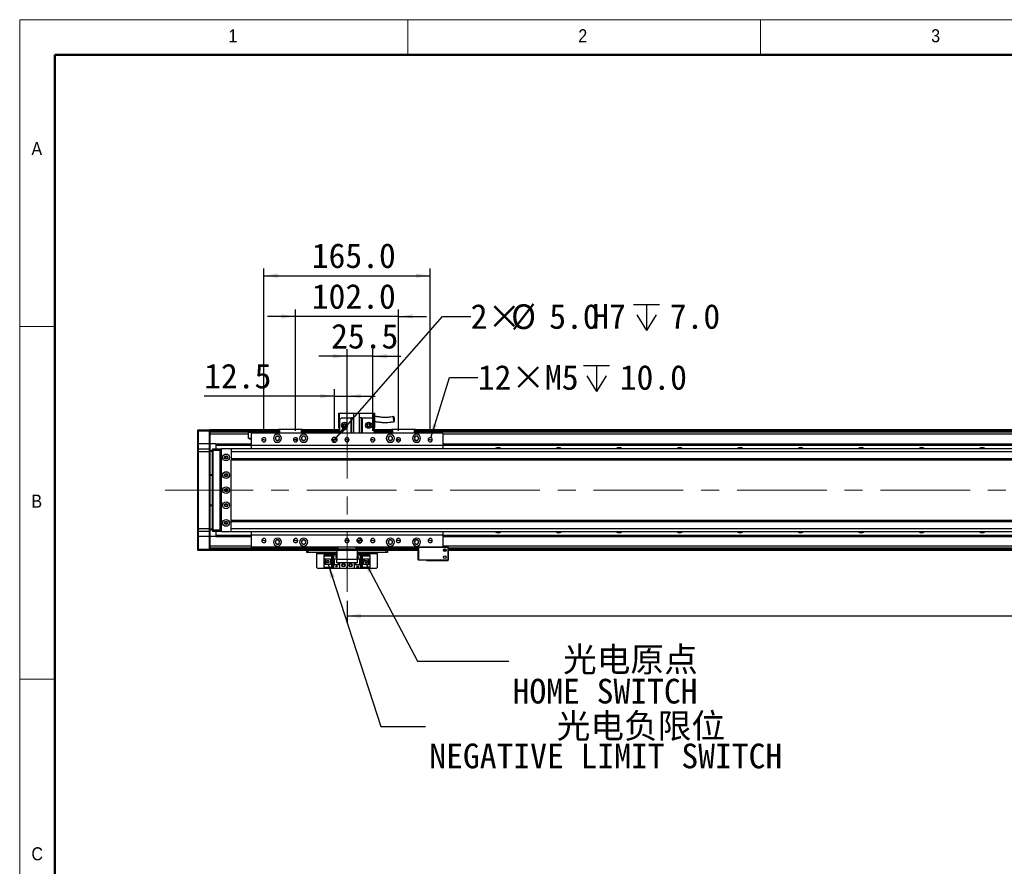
# Model space of a CAD drawing. Header units: millimetres. Extents: x 35 to 2924, y 35 to 2044.
# Tile 3 of 9: x 35 to 1012, y 1204 to 2044. Entities that reach past the tile are written whole.
import ezdxf

# ---------------------------------------------------------------- set-up
doc = ezdxf.new("R2010")
doc.units = ezdxf.units.MM
doc.header["$LTSCALE"] = 7
doc.linetypes.add('CENTERX2', pattern=[20.32, 12.7, -2.54, 2.54, -2.54])
doc.layers.add('DIMNS', color=7, linetype='Continuous')
doc.styles.add('SLDTEXTSTYLE1', font='Gothic.ttf', dxfattribs={"width": 0.913})
doc.styles.add('SLDTEXTSTYLE11', font='txt', dxfattribs={"bigfont": 'bigfont'})
doc.styles.add('SLDTEXTSTYLE8', font='txt')
doc.styles.add('SLDTEXTSTYLE9', font='txt')
doc.dimstyles.new('SLDDIMSTYLE0', dxfattribs={"dimtxt": 24.5, "dimasz": 14, "dimexe": 0, "dimexo": 0.0625, "dimgap": 6.125, "dimtad": 2, "dimdec": 1, "dimrnd": 1e-09, "dimzin": 4, "dimdsep": 46, "dimtxsty": 'SLDTEXTSTYLE9', "dimsah": 1, "dimcen": 0.09, "dimadec": 0, "dimazin": 1, "dimtfac": 1, "dimtdec": 1, "dimtofl": 0, "dimtmove": 0, "dimatfit": 3, "dimfxl": 0, "dimfrac": 2, "dimtolj": 1, "dimtzin": 12, "dimarcsym": 0})
doc.dimstyles.new('SLDDIMSTYLE1', dxfattribs={"dimtxt": 24.5, "dimasz": 14, "dimexe": 0, "dimexo": 0.0625, "dimgap": 6.125, "dimtad": 2, "dimdec": 1, "dimrnd": 1e-09, "dimzin": 4, "dimdsep": 46, "dimtxsty": 'SLDTEXTSTYLE9', "dimsah": 1, "dimcen": 0.09, "dimadec": 0, "dimazin": 1, "dimtfac": 1, "dimtdec": 1, "dimtmove": 0, "dimatfit": 0, "dimfxl": 0, "dimfrac": 2, "dimtolj": 1, "dimtzin": 12, "dimarcsym": 0})
doc.dimstyles.new('SLDDIMSTYLE2', dxfattribs={"dimtxt": 0.18, "dimasz": 14, "dimexe": 0, "dimexo": 0.0625, "dimgap": 0, "dimtad": 0, "dimtih": 1, "dimtoh": 1, "dimdec": 0, "dimrnd": 1e-09, "dimzin": 0, "dimdsep": 46, "dimtxsty": 'Standard', "dimsah": 1, "dimcen": 0.09, "dimadec": 0, "dimazin": 0, "dimtfac": 14, "dimtdec": 0, "dimtofl": 0, "dimtmove": 0, "dimatfit": 3, "dimfxl": 0, "dimfrac": 2, "dimtolj": 1, "dimtzin": 0, "dimarcsym": 0})
doc.dimstyles.new('SLDDIMSTYLE3', dxfattribs={"dimtxt": 24.5, "dimasz": 14, "dimexe": 0, "dimexo": 0.0625, "dimgap": 6.125, "dimtad": 2, "dimdec": 1, "dimrnd": 1e-09, "dimzin": 12, "dimdsep": 46, "dimtxsty": 'SLDTEXTSTYLE9', "dimsah": 1, "dimcen": 0.09, "dimadec": 0, "dimazin": 3, "dimtfac": 1, "dimtdec": 1, "dimtmove": 0, "dimatfit": 0, "dimfxl": 0, "dimfrac": 2, "dimtolj": 1, "dimtzin": 12, "dimarcsym": 0})
doc.dimstyles.new('SLDDIMSTYLE7', dxfattribs={"dimtxt": 24.5, "dimasz": 14, "dimexe": 0, "dimexo": 0.0625, "dimgap": 6.125, "dimtad": 0, "dimtih": 1, "dimtoh": 1, "dimdec": 1, "dimrnd": 1e-09, "dimzin": 4, "dimdsep": 46, "dimtxsty": 'SLDTEXTSTYLE9', "dimsah": 1, "dimcen": 0, "dimadec": 0, "dimazin": 1, "dimtfac": 1, "dimtdec": 1, "dimtofl": 0, "dimtmove": 0, "dimatfit": 3, "dimfxl": 0, "dimfrac": 2, "dimtolj": 1, "dimtzin": 12, "dimarcsym": 0})
doc.dimstyles.new('SLDDIMSTYLE8', dxfattribs={"dimtxt": 24.5, "dimasz": 14, "dimexe": 0, "dimexo": 0.0625, "dimgap": 6.125, "dimtad": 0, "dimtih": 1, "dimtoh": 1, "dimdec": 1, "dimrnd": 1e-09, "dimzin": 12, "dimdsep": 46, "dimtxsty": 'SLDTEXTSTYLE9', "dimsah": 1, "dimcen": 0, "dimadec": 0, "dimazin": 3, "dimtfac": 1, "dimtdec": 1, "dimtofl": 0, "dimtmove": 0, "dimatfit": 3, "dimfxl": 0, "dimfrac": 2, "dimtolj": 1, "dimtzin": 12, "dimarcsym": 0})

# ---------------------------------------------------------------- blocks, each defined once
blk = doc.blocks.new('_D_28')
at = {"layer": 'DIMNS'}
for p, q in [((347.19, 1670.37), (217.98, 1670.37)), ((347.19, 1635.87), (347.19, 1677.37)), ((347.19, 1670.37), (359.69, 1670.37)), ((359.69, 1635.87), (359.69, 1677.37)), ((359.69, 1670.37), (387.69, 1670.37))]:
    blk.add_line(p, q, dxfattribs=at)
for points in [[(347.19, 1670.37), (333.19, 1672.47), (333.19, 1668.27)], [(359.69, 1670.37), (373.69, 1668.27), (373.69, 1672.47)]]:
    blk.add_solid(points, dxfattribs=at)
at = {"layer": 'DIMNS', "insert": (217.98, 1702.51), "char_height": 24.5, "attachment_point": 1, "style": 'SLDTEXTSTYLE9'}
blk.add_mtext('12.5', dxfattribs=at)
blk = doc.blocks.new('_D_29')
at = {"layer": 'DIMNS'}
for p, q in [((308.69, 1749.44), (280.69, 1749.44)), ((308.69, 1635.87), (308.69, 1756.44)), ((410.69, 1749.44), (308.69, 1749.44)), ((410.69, 1635.87), (410.69, 1756.44)), ((410.69, 1749.44), (438.69, 1749.44))]:
    blk.add_line(p, q, dxfattribs=at)
for points in [[(308.69, 1749.44), (294.69, 1751.54), (294.69, 1747.34)], [(410.69, 1749.44), (424.69, 1747.34), (424.69, 1751.54)]]:
    blk.add_solid(points, dxfattribs=at)
at = {"layer": 'DIMNS', "insert": (324.73, 1781.59), "char_height": 24.5, "attachment_point": 1, "style": 'SLDTEXTSTYLE9'}
blk.add_mtext('102.0', dxfattribs=at)
blk = doc.blocks.new('_D_30')
at = {"layer": 'DIMNS'}
for p, q in [((277.19, 1635.87), (277.19, 1796.88)), ((277.19, 1789.88), (442.19, 1789.88)), ((442.19, 1635.87), (442.19, 1796.88))]:
    blk.add_line(p, q, dxfattribs=at)
for points in [[(277.19, 1789.88), (291.19, 1787.78), (291.19, 1791.98)], [(442.19, 1789.88), (428.19, 1791.98), (428.19, 1787.78)]]:
    blk.add_solid(points, dxfattribs=at)
at = {"layer": 'DIMNS', "insert": (324.73, 1822.02), "char_height": 24.5, "attachment_point": 1, "style": 'SLDTEXTSTYLE9'}
blk.add_mtext('165.0', dxfattribs=at)
blk = doc.blocks.new('_D_31')
at = {"layer": 'DIMNS'}
for p, q in [((359.69, 1709.94), (331.69, 1709.94)), ((359.69, 1635.87), (359.69, 1716.94)), ((385.19, 1709.94), (359.69, 1709.94)), ((385.19, 1635.87), (385.19, 1716.94)), ((385.19, 1709.94), (413.19, 1709.94))]:
    blk.add_line(p, q, dxfattribs=at)
for points in [[(359.69, 1709.94), (345.69, 1712.04), (345.69, 1707.84)], [(385.19, 1709.94), (399.19, 1707.84), (399.19, 1712.04)]]:
    blk.add_solid(points, dxfattribs=at)
at = {"layer": 'DIMNS', "insert": (343.92, 1742.09), "char_height": 24.5, "attachment_point": 1, "style": 'SLDTEXTSTYLE9'}
blk.add_mtext('25.5', dxfattribs=at)
blk = doc.blocks.new('SW_SYMBOL_HOLE_DEPTH')
at = {"layer": 'DIMNS', "color": 0}
for p, q in [((0, 6125), (5600, 6125)), ((2800, 6125), (2800, 525)), ((700, 3885), (2800, 525)), ((4900, 3885), (2800, 525))]:
    blk.add_line(p, q, dxfattribs=at)
blk = doc.blocks.new('_D_33')
at = {"layer": 'DIMNS'}
for p, q in [((442.81, 1628.99), (461.42, 1688.84)), ((461.42, 1688.84), (489.42, 1688.84))]:
    blk.add_line(p, q, dxfattribs=at)
blk.add_solid([(442.81, 1628.99), (448.98, 1641.74), (444.97, 1642.98)], dxfattribs=at)
at = {"layer": 'DIMNS', "xscale": 0.004592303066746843, "yscale": 0.004592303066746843, "zscale": 0.004592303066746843}
blk.add_blockref('SW_SYMBOL_HOLE_DEPTH', (594.4, 1672.62), dxfattribs=at)
at = {"layer": 'DIMNS', "char_height": 24.5, "attachment_point": 1, "style": 'SLDTEXTSTYLE9'}
for s, insert in [('12×M5', (489.42, 1701.19)), ('10.0', (630.26, 1701.19))]:
    blk.add_mtext(s, dxfattribs=dict(at, insert=insert))
blk = doc.blocks.new('_D_34')
at = {"layer": 'DIMNS'}
for p, q in [((348.84, 1628.87), (454.35, 1749.44)), ((454.35, 1749.44), (482.35, 1749.44))]:
    blk.add_line(p, q, dxfattribs=at)
blk.add_solid([(348.84, 1628.87), (359.64, 1638.02), (356.48, 1640.78)], dxfattribs=at)
at = {"layer": 'DIMNS', "xscale": 0.004592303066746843, "yscale": 0.004592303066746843, "zscale": 0.004592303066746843}
blk.add_blockref('SW_SYMBOL_HOLE_DEPTH', (644, 1733.12), dxfattribs=at)
at = {"layer": 'DIMNS', "char_height": 24.5, "attachment_point": 1, "style": 'SLDTEXTSTYLE9'}
for s, insert in [('2×', (482.35, 1761.68)), ('%%c', (522.44, 1761.45)), ('5.0', (560.29, 1761.68)), ('H7', (602.96, 1761.68)), ('7.0', (679.86, 1761.68))]:
    blk.add_mtext(s, dxfattribs=dict(at, insert=insert))
blk = doc.blocks.new('_D_35')
at = {"layer": 'DIMNS'}
for p, q in [((359.69, 1467.14), (359.69, 1445.18)), ((2219.69, 1467.14), (2219.69, 1445.18)), ((359.69, 1452.18), (2219.69, 1452.18))]:
    blk.add_line(p, q, dxfattribs=at)
for points in [[(359.69, 1452.18), (373.69, 1450.08), (373.69, 1454.28)], [(2219.69, 1452.18), (2205.69, 1454.28), (2205.69, 1450.08)]]:
    blk.add_solid(points, dxfattribs=at)
at = {"layer": 'DIMNS', "insert": (1234.43, 1484.33), "char_height": 24.5, "attachment_point": 1, "style": 'SLDTEXTSTYLE9'}
blk.add_mtext('1860.0', dxfattribs=at)
blk = doc.blocks.new('SW_NOTE_8')
at = {"layer": 'DIMNS', "color": 0, "char_height": 24.5, "attachment_point": 1}
for s, insert, style in [('{\\fSimSun|b0|i0|c134|p2;\\C256;光\\fMicrosoft YaHei|b0|i0|c134|p34;电原点}', (53.87, 13.92), 'SLDTEXTSTYLE11'), ('HOME SWITCH', (3.94, -17.58), 'SLDTEXTSTYLE8')]:
    blk.add_mtext(s, dxfattribs=dict(at, insert=insert, style=style))
blk = doc.blocks.new('SW_NOTE_9')
at = {"layer": 'DIMNS', "color": 0, "char_height": 24.5, "attachment_point": 1}
for s, insert, style in [('{\\fMicrosoft YaHei|b0|i0|c134|p34;    光电负限位}', (96.93, 12.72), 'SLDTEXTSTYLE11'), ('NEGATIVE LIMIT SWITCH', (3.84, -17.14), 'SLDTEXTSTYLE8')]:
    blk.add_mtext(s, dxfattribs=dict(at, insert=insert, style=style))
blk = doc.blocks.new('SW_DOWELSYMBOL_5')
at = {"linetype": 'Continuous', "lineweight": 18}
h = blk.add_hatch(color=0, dxfattribs=at)
edge = h.paths.add_edge_path(flags=0)
edge.add_arc((0, 0), 2.5, 180, 270)
edge.add_line((0, -2.5), (0, 0))
edge.add_line((0, 0), (-2.5, 0))
h = blk.add_hatch(color=0, dxfattribs=at)
edge = h.paths.add_edge_path(flags=0)
edge.add_arc((0, 0), 2.5, 0, 90)
edge.add_line((0, 2.5), (0, 0))
edge.add_line((0, 0), (2.5, 0))
at = {"layer": 'DIMNS', "color": 0}
blk.add_circle((0, 0), 2.5, dxfattribs=at)
blk = doc.blocks.new('SW_DOWELSYMBOL_6')
at = {"linetype": 'Continuous', "lineweight": 18}
h = blk.add_hatch(color=0, dxfattribs=at)
edge = h.paths.add_edge_path(flags=0)
edge.add_arc((0, 0), 2.5, 180, 270)
edge.add_line((0, -2.5), (0, 0))
edge.add_line((0, 0), (-2.5, 0))
h = blk.add_hatch(color=0, dxfattribs=at)
edge = h.paths.add_edge_path(flags=0)
edge.add_arc((0, 0), 2.5, 0, 90)
edge.add_line((0, 2.5), (0, 0))
edge.add_line((0, 0), (2.5, 0))
at = {"layer": 'DIMNS', "color": 0}
blk.add_circle((0, 0), 2.5, dxfattribs=at)

msp = doc.modelspace()

# ---------------------------------------------------------------- linework, layer by layer
at = {"color": 7, "linetype": 'Continuous', "lineweight": 18}
for p, q in [((2905, 2044), (35, 2044)), ((35, 2044), (35, 35)), ((420, 2009), (420, 2044)), ((770, 2044), (770, 2009)), ((70, 2009), (2870, 2009)), ((70, 2009), (70, 70)), ((70, 1739.5), (35, 1739.5)), ((35, 1389.5), (70, 1389.5))]:
    msp.add_line(p, q, dxfattribs=at)
at = {"color": 7, "linetype": 'Continuous', "lineweight": 50}
for p, q in [((2870, 2009), (70, 2009)), ((70, 2009), (70, 70))]:
    msp.add_line(p, q, dxfattribs=at)
at = {"color": 7, "linetype": 'Continuous', "lineweight": 25}
for p, q in [((351.19, 1653.28), (352.19, 1653.28)), ((351.19, 1653.28), (351.19, 1638.88)), ((352.19, 1646.88), (352.19, 1653.28)), ((352.19, 1653.28), (366.19, 1653.28)), ((366.19, 1653.48), (366.19, 1633.48)), ((366.19, 1653.48), (372.19, 1653.48)), ((372.19, 1633.48), (372.19, 1653.48)), ((372.19, 1653.28), (386.19, 1653.28)), ((386.19, 1653.28), (387.19, 1653.28)), ((386.19, 1653.28), (386.19, 1646.88)), ((387.19, 1638.88), (387.19, 1653.28)), ((354.19, 1648.88), (352.19, 1646.88)), ((352.19, 1646.88), (352.19, 1633.48)), ((354.19, 1648.88), (363.69, 1648.88)), ((363.69, 1633.48), (363.69, 1648.88)), ((363.69, 1648.88), (364.19, 1648.88)), ((364.19, 1648.88), (364.19, 1633.48)), ((366.19, 1648.88), (364.19, 1648.88)), ((374.19, 1648.88), (372.19, 1648.88)), ((374.19, 1633.48), (374.19, 1648.88)), ((374.19, 1648.88), (374.69, 1648.88)), ((374.69, 1648.88), (384.19, 1648.88)), ((374.69, 1648.88), (374.69, 1633.48)), ((386.19, 1646.88), (384.19, 1648.88)), ((386.19, 1646.88), (386.19, 1633.48)), ((211.69, 1636.68), (211.99, 1636.98)), ((211.69, 1635.48), (211.69, 1636.68)), ((211.69, 1635.48), (211.99, 1635.48)), ((211.69, 1622.98), (211.69, 1635.48)), ((211.99, 1636.98), (211.99, 1635.48)), ((211.99, 1636.98), (223.39, 1636.98)), ((211.99, 1635.48), (211.99, 1622.98)), ((223.39, 1635.48), (211.99, 1635.48)), ((223.39, 1635.48), (223.39, 1636.98)), ((223.39, 1636.98), (223.69, 1636.68)), ((223.39, 1622.98), (223.39, 1635.48)), ((223.39, 1635.48), (223.69, 1635.48)), ((291.69, 1636.98), (223.69, 1636.98)), ((223.69, 1636.98), (223.69, 1636.68)), ((223.69, 1636.68), (223.69, 1635.48)), ((223.69, 1636.48), (291.69, 1636.48)), ((223.69, 1635.48), (223.69, 1622.98)), ((291.69, 1634.49), (223.69, 1634.49)), ((262.05, 1632.49), (223.69, 1632.49)), ((262.05, 1628.38), (262.05, 1632.49)), ((454.69, 1633.48), (264.69, 1633.48)), ((264.69, 1633.48), (264.69, 1621.48)), ((291.69, 1637.18), (291.99, 1637.48)), ((291.69, 1633.48), (291.69, 1637.18)), ((292.69, 1637.18), (291.69, 1637.18)), ((291.99, 1637.48), (292.81, 1637.48)), ((292.69, 1637.18), (292.81, 1637.48)), ((292.69, 1637.18), (292.69, 1633.48)), ((314.69, 1637.18), (292.69, 1637.18)), ((292.81, 1637.48), (314.57, 1637.48)), ((314.57, 1637.48), (315.39, 1637.48)), ((314.69, 1637.18), (314.57, 1637.48)), ((314.69, 1633.48), (314.69, 1637.18)), ((315.69, 1637.18), (314.69, 1637.18)), ((315.39, 1637.48), (315.69, 1637.18)), ((315.69, 1637.18), (315.69, 1633.48)), ((352.19, 1636.98), (315.69, 1636.98)), ((315.69, 1636.78), (352.19, 1636.78)), ((315.69, 1636.58), (352.19, 1636.58)), ((315.69, 1636.48), (352.19, 1636.48)), ((352.19, 1634.49), (315.69, 1634.49)), ((351.19, 1638.88), (352.19, 1638.88)), ((386.19, 1638.88), (387.19, 1638.88)), ((403.69, 1636.98), (386.19, 1636.98)), ((386.19, 1636.78), (403.69, 1636.78)), ((386.19, 1636.58), (403.69, 1636.58)), ((386.19, 1636.48), (403.69, 1636.48)), ((403.69, 1634.49), (386.19, 1634.49)), ((403.69, 1637.18), (403.99, 1637.48)), ((403.69, 1633.48), (403.69, 1637.18)), ((404.69, 1637.18), (403.69, 1637.18)), ((403.99, 1637.48), (404.81, 1637.48)), ((404.69, 1637.18), (404.81, 1637.48)), ((404.69, 1637.18), (404.69, 1633.48)), ((426.69, 1637.18), (404.69, 1637.18)), ((404.81, 1637.48), (426.57, 1637.48)), ((426.57, 1637.48), (427.39, 1637.48)), ((426.69, 1637.18), (426.57, 1637.48)), ((426.69, 1633.48), (426.69, 1637.18)), ((427.69, 1637.18), (426.69, 1637.18)), ((427.39, 1637.48), (427.69, 1637.18)), ((427.69, 1637.18), (427.69, 1633.48)), ((2151.69, 1636.98), (427.69, 1636.98)), ((427.69, 1636.78), (2151.69, 1636.78)), ((427.69, 1636.58), (2151.69, 1636.58)), ((427.69, 1636.48), (2151.69, 1636.48)), ((2151.69, 1634.49), (427.69, 1634.49)), ((454.69, 1633.48), (454.69, 1621.48)), ((211.69, 1622.98), (211.99, 1622.98)), ((211.69, 1617.68), (211.69, 1622.98)), ((211.99, 1622.98), (211.99, 1617.98)), ((223.39, 1622.98), (211.99, 1622.98)), ((223.39, 1617.98), (223.39, 1622.98)), ((223.39, 1622.98), (223.69, 1622.98)), ((229.69, 1622.99), (223.69, 1622.99)), ((223.69, 1622.98), (223.69, 1617.68)), ((229.69, 1622.99), (264.69, 1622.99)), ((229.69, 1622.99), (229.69, 1622.7)), ((229.69, 1622.7), (264.69, 1622.7)), ((229.69, 1622.7), (229.69, 1621.8)), ((229.69, 1621.8), (264.69, 1621.8)), ((229.69, 1621.8), (229.69, 1621.5)), ((229.69, 1621.5), (264.69, 1621.5)), ((229.69, 1621.5), (229.69, 1617.98)), ((264.69, 1628.38), (262.05, 1628.38)), ((454.69, 1621.48), (264.69, 1621.48)), ((264.69, 1621.48), (264.69, 1617.98)), ((277.19, 1626.98), (275.09, 1626.98)), ((277.19, 1626.98), (279.29, 1626.98)), ((308.69, 1626.98), (306.59, 1626.98)), ((308.69, 1626.98), (308.82, 1626.98)), ((310.03, 1626.98), (310.79, 1626.98)), ((347.19, 1626.98), (344.69, 1626.98)), ((347.19, 1626.98), (349.69, 1626.98)), ((359.69, 1626.98), (357.59, 1626.98)), ((359.69, 1626.98), (361.79, 1626.98)), ((385.19, 1626.98), (383.09, 1626.98)), ((385.19, 1626.98), (387.29, 1626.98)), ((409.35, 1626.98), (408.59, 1626.98)), ((410.69, 1626.98), (410.56, 1626.98)), ((410.69, 1626.98), (412.79, 1626.98)), ((442.19, 1626.98), (440.09, 1626.98)), ((442.19, 1626.98), (444.29, 1626.98)), ((454.69, 1622.99), (2124.69, 1622.99)), ((454.69, 1622.7), (2124.69, 1622.7)), ((454.69, 1621.8), (2124.69, 1621.8)), ((454.69, 1621.5), (2124.69, 1621.5)), ((454.69, 1621.48), (454.69, 1617.98)), ((211.99, 1617.98), (211.69, 1617.68)), ((211.69, 1614.98), (211.69, 1617.68)), ((211.69, 1538.98), (211.69, 1614.98)), ((211.99, 1614.98), (211.69, 1614.98)), ((211.99, 1617.98), (211.99, 1614.98)), ((211.99, 1617.98), (223.39, 1617.98)), ((211.99, 1614.98), (211.99, 1538.98)), ((223.39, 1614.98), (211.99, 1614.98)), ((223.39, 1614.98), (223.39, 1617.98)), ((223.39, 1617.98), (223.69, 1617.68)), ((223.39, 1538.98), (223.39, 1614.98)), ((223.39, 1614.98), (223.69, 1614.98)), ((223.69, 1617.68), (223.69, 1614.98)), ((223.69, 1616.48), (226.19, 1616.48)), ((226.19, 1615.48), (223.69, 1615.48)), ((223.69, 1614.98), (223.69, 1538.98)), ((226.19, 1617.68), (226.49, 1617.98)), ((226.19, 1616.48), (226.19, 1617.68)), ((226.19, 1537.48), (226.19, 1616.48)), ((226.19, 1616.48), (226.49, 1616.48)), ((226.49, 1617.98), (226.49, 1616.48)), ((226.49, 1617.98), (233.69, 1617.98)), ((226.49, 1616.48), (226.49, 1537.48)), ((233.69, 1616.48), (226.49, 1616.48)), ((233.69, 1617.98), (233.69, 1616.48)), ((233.69, 1617.98), (235.19, 1617.98)), ((234.89, 1617.68), (233.69, 1617.68)), ((233.69, 1616.48), (233.69, 1537.48)), ((234.69, 1615.98), (234.19, 1615.98)), ((234.19, 1615.98), (234.19, 1537.98)), ((235.19, 1617.98), (234.69, 1617.48)), ((234.69, 1617.48), (234.69, 1536.48)), ((244.19, 1617.98), (235.19, 1617.98)), ((244.69, 1617.48), (244.19, 1617.98)), ((2335.19, 1617.98), (244.69, 1617.98)), ((244.69, 1617.98), (244.69, 1617.48)), ((244.69, 1617.35), (244.69, 1617.48)), ((244.69, 1617.35), (244.69, 1614.98)), ((2335.69, 1614.98), (244.69, 1614.98)), ((244.69, 1614.98), (244.69, 1607.98)), ((240.84, 1609.98), (238.54, 1609.98)), ((2335.69, 1607.98), (244.69, 1607.98)), ((244.69, 1607.98), (244.69, 1606.98)), ((244.69, 1606.98), (2335.69, 1606.98)), ((244.69, 1546.98), (244.69, 1606.98)), ((223.69, 1592.48), (226.19, 1592.48)), ((226.19, 1591.48), (223.69, 1591.48)), ((223.69, 1562.48), (226.19, 1562.48)), ((226.19, 1561.48), (223.69, 1561.48)), ((238.54, 1543.98), (240.84, 1543.98)), ((2335.69, 1546.98), (244.69, 1546.98)), ((244.69, 1545.98), (244.69, 1546.98)), ((244.69, 1545.98), (2335.69, 1545.98)), ((244.69, 1538.98), (244.69, 1545.98)), ((211.69, 1536.28), (211.69, 1538.98)), ((211.99, 1538.98), (211.69, 1538.98)), ((211.99, 1535.98), (211.69, 1536.28)), ((211.69, 1530.98), (211.69, 1536.28)), ((211.99, 1538.98), (211.99, 1535.98)), ((211.99, 1538.98), (223.39, 1538.98)), ((223.39, 1535.98), (211.99, 1535.98)), ((211.99, 1535.98), (211.99, 1530.98)), ((223.39, 1535.98), (223.39, 1538.98)), ((223.39, 1538.98), (223.69, 1538.98)), ((223.39, 1535.98), (223.69, 1536.28)), ((223.39, 1530.98), (223.39, 1535.98)), ((223.69, 1538.98), (223.69, 1536.28)), ((223.69, 1538.48), (226.19, 1538.48)), ((226.19, 1537.48), (223.69, 1537.48)), ((223.69, 1536.28), (223.69, 1530.98)), ((226.19, 1536.28), (226.19, 1537.48)), ((226.19, 1537.48), (226.49, 1537.48)), ((226.19, 1536.28), (226.49, 1535.98)), ((226.49, 1537.48), (226.49, 1535.98)), ((226.49, 1537.48), (233.69, 1537.48)), ((233.69, 1535.98), (226.49, 1535.98)), ((229.69, 1535.98), (229.69, 1532.46)), ((233.69, 1537.48), (233.69, 1535.98)), ((233.69, 1536.28), (234.89, 1536.28)), ((235.19, 1535.98), (233.69, 1535.98)), ((234.19, 1537.98), (234.69, 1537.98)), ((234.69, 1536.48), (235.19, 1535.98)), ((235.19, 1535.98), (244.19, 1535.98)), ((244.19, 1535.98), (244.69, 1536.48)), ((244.69, 1538.98), (2335.69, 1538.98)), ((244.69, 1536.62), (244.69, 1538.98)), ((244.69, 1536.48), (244.69, 1536.62)), ((244.69, 1535.98), (244.69, 1536.48)), ((244.69, 1535.98), (2335.19, 1535.98)), ((264.69, 1535.98), (264.69, 1532.48)), ((454.69, 1535.98), (454.69, 1532.48)), ((211.99, 1530.98), (211.69, 1530.98)), ((211.69, 1518.48), (211.69, 1530.98)), ((223.39, 1530.98), (211.99, 1530.98)), ((211.99, 1530.98), (211.99, 1518.48)), ((223.69, 1530.98), (223.39, 1530.98)), ((223.39, 1518.48), (223.39, 1530.98)), ((223.69, 1530.98), (223.69, 1518.48)), ((229.69, 1530.98), (223.69, 1530.98)), ((229.69, 1532.46), (264.69, 1532.46)), ((229.69, 1532.46), (229.69, 1532.17)), ((229.69, 1532.17), (264.69, 1532.17)), ((229.69, 1532.17), (229.69, 1531.27)), ((229.69, 1531.27), (264.69, 1531.27)), ((229.69, 1531.27), (229.69, 1530.98)), ((229.69, 1530.98), (264.69, 1530.98)), ((454.69, 1532.48), (264.69, 1532.48)), ((264.69, 1532.48), (264.69, 1520.48)), ((277.19, 1526.98), (275.09, 1526.98)), ((277.19, 1526.98), (279.29, 1526.98)), ((308.69, 1526.98), (306.59, 1526.98)), ((308.69, 1526.98), (310.79, 1526.98)), ((359.69, 1526.98), (357.59, 1526.98)), ((359.69, 1526.98), (361.79, 1526.98)), ((372.19, 1526.98), (369.69, 1526.98)), ((372.19, 1526.98), (374.69, 1526.98)), ((385.19, 1526.98), (383.09, 1526.98)), ((385.19, 1526.98), (387.29, 1526.98)), ((410.69, 1526.98), (408.59, 1526.98)), ((410.69, 1526.98), (412.79, 1526.98)), ((442.19, 1526.98), (440.09, 1526.98)), ((442.19, 1526.98), (444.29, 1526.98)), ((454.69, 1532.48), (454.69, 1520.48)), ((454.69, 1532.46), (2124.69, 1532.46)), ((454.69, 1532.17), (2124.69, 1532.17)), ((454.69, 1531.27), (2124.69, 1531.27)), ((454.69, 1530.98), (2124.69, 1530.98)), ((211.99, 1518.48), (211.69, 1518.48)), ((211.69, 1517.28), (211.69, 1518.48)), ((211.99, 1516.98), (211.69, 1517.28)), ((211.99, 1518.48), (211.99, 1516.98)), ((211.99, 1518.48), (223.39, 1518.48)), ((223.39, 1516.98), (211.99, 1516.98)), ((223.39, 1516.98), (223.39, 1518.48)), ((223.69, 1518.48), (223.39, 1518.48)), ((223.69, 1517.28), (223.39, 1516.98)), ((349.69, 1519.48), (223.69, 1519.48)), ((223.69, 1518.48), (223.69, 1517.28)), ((223.69, 1517.28), (223.69, 1516.98)), ((349.69, 1516.98), (223.69, 1516.98)), ((454.69, 1520.48), (264.69, 1520.48)), ((319.69, 1514.98), (319.69, 1516.98)), ((320.69, 1514.98), (319.69, 1514.98)), ((320.69, 1516.98), (320.69, 1514.98)), ((349.69, 1514.98), (320.69, 1514.98)), ((329.69, 1514.98), (329.69, 1513.98)), ((329.69, 1500.18), (329.69, 1513.98)), ((349.69, 1518.48), (349.69, 1520.48)), ((350.69, 1518.48), (349.69, 1518.48)), ((349.69, 1516.98), (349.69, 1518.48)), ((369.69, 1516.98), (349.69, 1516.98)), ((349.69, 1516.98), (349.69, 1508.48)), ((350.69, 1520.48), (350.69, 1518.48)), ((368.69, 1518.48), (350.69, 1518.48)), ((368.69, 1518.48), (368.69, 1520.48)), ((369.69, 1518.48), (368.69, 1518.48)), ((369.69, 1520.48), (369.69, 1518.48)), ((430.19, 1519.48), (369.69, 1519.48)), ((369.69, 1518.48), (369.69, 1516.98)), ((369.69, 1516.98), (369.69, 1508.48)), ((430.19, 1516.98), (369.69, 1516.98)), ((398.69, 1514.98), (369.69, 1514.98)), ((389.69, 1513.98), (389.69, 1514.98)), ((389.69, 1513.98), (389.69, 1500.18)), ((398.69, 1514.98), (398.69, 1516.98)), ((399.69, 1514.98), (398.69, 1514.98)), ((399.69, 1516.98), (399.69, 1514.98)), ((430.49, 1520.48), (430.19, 1520.18)), ((430.19, 1507.78), (430.19, 1520.18)), ((430.49, 1520.18), (430.19, 1520.18)), ((430.49, 1520.18), (430.61, 1520.48)), ((430.49, 1520.18), (430.49, 1507.78)), ((459.89, 1520.18), (430.49, 1520.18)), ((454.69, 1520.78), (460.19, 1520.78)), ((454.69, 1520.48), (459.77, 1520.48)), ((457.84, 1516.98), (455.54, 1516.98)), ((459.89, 1520.18), (459.77, 1520.48)), ((459.77, 1520.48), (459.89, 1520.48)), ((460.19, 1520.18), (459.89, 1520.48)), ((459.89, 1507.78), (459.89, 1520.18)), ((460.19, 1520.18), (459.89, 1520.18)), ((460.19, 1520.18), (460.19, 1520.78)), ((460.19, 1520.18), (460.19, 1507.78)), ((2121.19, 1519.48), (460.19, 1519.48)), ((2121.19, 1516.98), (460.19, 1516.98)), ((336.99, 1511.88), (336.99, 1512.68)), ((336.99, 1512.68), (346.19, 1512.68)), ((345.29, 1511.88), (336.99, 1511.88)), ((336.99, 1511.88), (336.99, 1511.38)), ((344.79, 1511.38), (336.99, 1511.38)), ((336.99, 1508.78), (336.99, 1511.38)), ((336.99, 1508.78), (343.19, 1508.78)), ((336.99, 1503.18), (336.99, 1508.78)), ((338.29, 1503.18), (338.29, 1508.78)), ((338.79, 1508.43), (338.79, 1508.78)), ((343.19, 1508.43), (338.79, 1508.43)), ((338.79, 1503.53), (338.79, 1508.43)), ((339.75, 1506.78), (339.75, 1505.18)), ((341.59, 1506.78), (339.75, 1506.78)), ((339.75, 1505.18), (341.59, 1505.18)), ((341.59, 1506.78), (341.59, 1505.18)), ((343.19, 1508.78), (343.19, 1503.18)), ((344.79, 1511.38), (345.29, 1511.88)), ((344.79, 1500.58), (344.79, 1511.38)), ((345.29, 1500.08), (345.29, 1511.88)), ((346.19, 1512.68), (349.69, 1512.68)), ((346.19, 1512.68), (346.19, 1508.98)), ((346.19, 1508.98), (349.69, 1508.98)), ((346.19, 1508.98), (346.19, 1502.98)), ((346.69, 1508.98), (346.69, 1502.98)), ((346.99, 1508.98), (346.99, 1502.98)), ((348.59, 1511.18), (348.79, 1511.18)), ((349.19, 1509.98), (348.59, 1511.18)), ((348.79, 1511.58), (349.59, 1511.58)), ((348.79, 1511.18), (348.79, 1511.58)), ((349.69, 1510.98), (349.19, 1509.98)), ((349.59, 1511.58), (349.59, 1511.18)), ((349.59, 1511.18), (349.69, 1511.18)), ((349.69, 1508.48), (369.69, 1508.48)), ((349.69, 1504.98), (349.69, 1508.48)), ((369.69, 1504.98), (349.69, 1504.98)), ((351.39, 1502.98), (351.39, 1504.98)), ((351.69, 1502.98), (351.69, 1504.98)), ((352.19, 1504.98), (352.19, 1502.98)), ((359.69, 1504.98), (359.69, 1501.28)), ((367.19, 1502.98), (367.19, 1504.98)), ((367.69, 1504.98), (367.69, 1502.98)), ((367.99, 1504.98), (367.99, 1502.98)), ((369.69, 1512.68), (373.19, 1512.68)), ((369.69, 1510.58), (370.19, 1511.58)), ((369.79, 1510.38), (369.69, 1510.38)), ((369.69, 1508.98), (373.19, 1508.98)), ((369.69, 1508.48), (369.69, 1504.98)), ((369.79, 1509.98), (369.79, 1510.38)), ((370.59, 1509.98), (369.79, 1509.98)), ((370.19, 1511.58), (370.79, 1510.38)), ((370.59, 1510.38), (370.59, 1509.98)), ((370.79, 1510.38), (370.59, 1510.38)), ((372.39, 1502.98), (372.39, 1508.98)), ((372.69, 1502.98), (372.69, 1508.98)), ((373.19, 1508.98), (373.19, 1512.68)), ((373.19, 1512.68), (382.39, 1512.68)), ((373.19, 1502.98), (373.19, 1508.98)), ((382.39, 1511.88), (374.09, 1511.88)), ((374.09, 1511.88), (374.59, 1511.38)), ((374.09, 1511.88), (374.09, 1500.08)), ((374.59, 1511.38), (374.59, 1500.58)), ((382.39, 1511.38), (374.59, 1511.38)), ((376.19, 1508.78), (382.39, 1508.78)), ((376.19, 1503.18), (376.19, 1508.78)), ((380.59, 1508.43), (376.19, 1508.43)), ((377.79, 1505.18), (377.79, 1506.78)), ((379.63, 1506.78), (377.79, 1506.78)), ((377.79, 1505.18), (379.63, 1505.18)), ((379.63, 1505.18), (379.63, 1506.78)), ((380.59, 1508.78), (380.59, 1508.43)), ((380.59, 1508.43), (380.59, 1503.53)), ((381.09, 1508.78), (381.09, 1503.18)), ((382.39, 1512.68), (382.39, 1511.88)), ((382.39, 1511.38), (382.39, 1511.88)), ((382.39, 1511.38), (382.39, 1508.78)), ((382.39, 1508.78), (382.39, 1503.18)), ((430.49, 1507.48), (430.19, 1507.78)), ((430.19, 1507.78), (430.49, 1507.78)), ((430.49, 1507.78), (459.89, 1507.78)), ((430.49, 1507.78), (430.61, 1507.48)), ((430.61, 1507.48), (430.49, 1507.48)), ((459.77, 1507.48), (430.61, 1507.48)), ((438.69, 1507.18), (438.69, 1507.48)), ((438.69, 1507.18), (460.19, 1507.18)), ((459.89, 1507.78), (459.77, 1507.48)), ((459.89, 1507.48), (459.77, 1507.48)), ((459.89, 1507.78), (460.19, 1507.78)), ((460.19, 1507.78), (459.89, 1507.48)), ((460.19, 1507.18), (460.19, 1507.78)), ((329.69, 1500.18), (330.69, 1499.18)), ((388.69, 1499.18), (330.69, 1499.18)), ((343.19, 1503.18), (336.99, 1503.18)), ((336.99, 1500.58), (336.99, 1503.18)), ((336.99, 1500.58), (344.79, 1500.58)), ((336.99, 1500.58), (336.99, 1500.08)), ((336.99, 1500.08), (345.29, 1500.08)), ((336.99, 1499.28), (336.99, 1500.08)), ((346.19, 1499.28), (336.99, 1499.28)), ((338.79, 1503.18), (338.79, 1503.53)), ((338.79, 1503.53), (343.19, 1503.53)), ((345.29, 1500.08), (344.79, 1500.58)), ((346.19, 1502.98), (346.19, 1499.28)), ((352.19, 1502.98), (346.19, 1502.98)), ((352.19, 1499.28), (346.19, 1499.28)), ((348.59, 1501.58), (348.79, 1501.58)), ((349.19, 1500.38), (348.59, 1501.58)), ((348.79, 1501.98), (349.59, 1501.98)), ((348.79, 1501.58), (348.79, 1501.98)), ((349.79, 1501.58), (349.19, 1500.38)), ((349.59, 1501.98), (349.59, 1501.58)), ((349.59, 1501.58), (349.79, 1501.58)), ((352.19, 1502.98), (352.19, 1499.28)), ((357.69, 1499.28), (352.19, 1499.28)), ((367.19, 1499.28), (361.69, 1499.28)), ((367.19, 1499.28), (367.19, 1502.98)), ((373.19, 1502.98), (367.19, 1502.98)), ((373.19, 1499.28), (367.19, 1499.28)), ((369.59, 1500.78), (370.19, 1501.98)), ((369.79, 1500.78), (369.59, 1500.78)), ((369.79, 1500.38), (369.79, 1500.78)), ((370.59, 1500.38), (369.79, 1500.38)), ((370.19, 1501.98), (370.79, 1500.78)), ((370.59, 1500.78), (370.59, 1500.38)), ((370.79, 1500.78), (370.59, 1500.78)), ((373.19, 1499.28), (373.19, 1502.98)), ((382.39, 1499.28), (373.19, 1499.28)), ((374.59, 1500.58), (374.09, 1500.08)), ((374.09, 1500.08), (382.39, 1500.08)), ((374.59, 1500.58), (382.39, 1500.58)), ((376.19, 1503.53), (380.59, 1503.53)), ((382.39, 1503.18), (376.19, 1503.18)), ((380.59, 1503.53), (380.59, 1503.18)), ((382.39, 1503.18), (382.39, 1500.58)), ((382.39, 1500.08), (382.39, 1500.58)), ((382.39, 1500.08), (382.39, 1499.28)), ((388.69, 1499.18), (389.69, 1500.18))]:
    msp.add_line(p, q, dxfattribs=at)
at = {"color": 8, "linetype": 'Continuous', "lineweight": 25}
for p, q in [((291.69, 1635.98), (223.69, 1635.98)), ((352.19, 1635.98), (315.69, 1635.98)), ((403.69, 1635.98), (386.19, 1635.98)), ((2151.69, 1635.98), (427.69, 1635.98)), ((2124.69, 1632.49), (454.69, 1632.49)), ((264.69, 1521.48), (223.69, 1521.48)), ((349.69, 1517.98), (223.69, 1517.98)), ((329.69, 1513.98), (349.69, 1513.98)), ((430.19, 1517.98), (369.69, 1517.98)), ((369.69, 1513.98), (389.69, 1513.98)), ((2124.69, 1521.48), (454.69, 1521.48)), ((457.84, 1517.98), (455.54, 1517.98)), ((2121.19, 1517.98), (460.19, 1517.98))]:
    msp.add_line(p, q, dxfattribs=at)
at = {"color": 7, "linetype": 'Continuous', "lineweight": 25}
for centre, radius in [((357.19, 1641.38), 3), ((357.19, 1641.38), 1.7), ((357.19, 1641.38), 1.6), ((381.19, 1641.38), 3), ((381.19, 1641.38), 1.7), ((381.19, 1641.38), 1.6), ((239.69, 1609.48), 3.36), ((239.69, 1609.48), 1.7), ((239.69, 1609.48), 1.25), ((239.69, 1591.98), 3.36), ((239.69, 1591.98), 1.7), ((239.69, 1591.98), 1.25), ((239.69, 1576.98), 3.36), ((239.69, 1576.98), 1.7), ((239.69, 1576.98), 1.25), ((239.69, 1561.98), 3.36), ((239.69, 1561.98), 1.7), ((239.69, 1561.98), 1.25), ((239.69, 1544.48), 3.36), ((239.69, 1544.48), 1.7), ((239.69, 1544.48), 1.25), ((456.69, 1517.48), 1.25), ((356.19, 1502.48), 1.75), ((363.19, 1502.48), 1.75), ((456.69, 1510.48), 1.25), ((356.19, 1502.48), 1.25), ((363.19, 1502.48), 1.25)]:
    msp.add_circle(centre, radius, dxfattribs=at)
for centre, radius, start, end in [((290.69, 1628.48), 4, 0, 180), ((316.69, 1628.48), 4, 0, 180), ((402.69, 1628.48), 4, 0, 180), ((428.69, 1628.48), 4, 0, 180), ((277.19, 1626.98), 2.1, 0, 180), ((277.19, 1626.98), 2.1, 180, 0), ((290.69, 1628.48), 4, 180, 0), ((290.69, 1628.48), 2.25, 0, 180), ((290.69, 1628.48), 2.25, 180, 0), ((290.69, 1628.48), 2, 90, 270), ((290.69, 1628.48), 2, 270, 90), ((308.69, 1626.98), 2.1, 0, 180), ((308.69, 1626.98), 2.1, 180, 0), ((316.69, 1628.48), 4, 180, 0), ((316.69, 1628.48), 2.25, 0, 180), ((316.69, 1628.48), 2.25, 180, 0), ((316.69, 1628.48), 2, 90, 270), ((316.69, 1628.48), 2, 270, 90), ((347.19, 1626.98), 2.5, 0, 180), ((347.19, 1626.98), 2.5, 180, 0), ((359.69, 1626.98), 2.1, 0, 180), ((359.69, 1626.98), 2.1, 180, 0), ((385.19, 1626.98), 2.1, 0, 180), ((385.19, 1626.98), 2.1, 180, 0), ((402.69, 1628.48), 4, 180, 0), ((402.69, 1628.48), 2.25, 0, 180), ((402.69, 1628.48), 2.25, 180, 0), ((402.69, 1628.48), 2, 90, 270), ((402.69, 1628.48), 2, 270, 90), ((410.69, 1626.98), 2.1, 0, 180), ((410.69, 1626.98), 2.1, 180, 0), ((428.69, 1628.48), 4, 180, 0), ((428.69, 1628.48), 2.25, 0, 180), ((428.69, 1628.48), 2.25, 180, 0), ((428.69, 1628.48), 2, 90, 270), ((428.69, 1628.48), 2, 270, 90), ((442.19, 1626.98), 2.1, 0, 180), ((442.19, 1626.98), 2.1, 180, 0), ((509.69, 1615.49), 3.75, 41.71072, 138.28928), ((569.69, 1615.49), 3.75, 41.71072, 138.28928), ((629.69, 1615.49), 3.75, 41.71072, 138.28928), ((689.69, 1615.49), 3.75, 41.71072, 138.28928), ((749.69, 1615.49), 3.75, 41.71072, 138.28928), ((809.69, 1615.49), 3.75, 41.71072, 138.28928), ((869.69, 1615.49), 3.75, 41.71072, 138.28928), ((929.69, 1615.49), 3.75, 41.71072, 138.28928), ((989.69, 1615.49), 3.75, 41.71072, 138.28928), ((509.69, 1538.48), 3.75, 221.71072, 318.28928), ((569.69, 1538.48), 3.75, 221.71072, 318.28928), ((629.69, 1538.48), 3.75, 221.71072, 318.28928), ((689.69, 1538.48), 3.75, 221.71072, 318.28928), ((749.69, 1538.48), 3.75, 221.71072, 318.28928), ((809.69, 1538.48), 3.75, 221.71072, 318.28928), ((869.69, 1538.48), 3.75, 221.71072, 318.28928), ((929.69, 1538.48), 3.75, 221.71072, 318.28928), ((989.69, 1538.48), 3.75, 221.71072, 318.28928), ((277.19, 1526.98), 2.1, 0, 180), ((277.19, 1526.98), 2.1, 180, 0), ((290.69, 1525.48), 4, 0, 180), ((290.69, 1525.48), 4, 180, 0), ((290.69, 1525.48), 2.25, 0, 180), ((290.69, 1525.48), 2.25, 180, 0), ((290.69, 1525.48), 2, 90, 270), ((290.69, 1525.48), 2, 270, 90), ((308.69, 1526.98), 2.1, 0, 180), ((308.69, 1526.98), 2.1, 180, 0), ((316.69, 1525.48), 4, 0, 180), ((316.69, 1525.48), 4, 180, 0), ((316.69, 1525.48), 2.25, 0, 180), ((316.69, 1525.48), 2.25, 180, 0), ((316.69, 1525.48), 2, 90, 270), ((316.69, 1525.48), 2, 270, 90), ((359.69, 1526.98), 2.1, 0, 180), ((359.69, 1526.98), 2.1, 180, 0), ((372.19, 1526.98), 2.5, 0, 180), ((372.19, 1526.98), 2.5, 180, 0), ((385.19, 1526.98), 2.1, 0, 180), ((385.19, 1526.98), 2.1, 180, 0), ((402.69, 1525.48), 4, 0, 180), ((402.69, 1525.48), 4, 180, 0), ((402.69, 1525.48), 2.25, 0, 180), ((402.69, 1525.48), 2.25, 180, 0), ((402.69, 1525.48), 2, 90, 270), ((402.69, 1525.48), 2, 270, 90), ((410.69, 1526.98), 2.1, 0, 180), ((410.69, 1526.98), 2.1, 180, 0), ((428.69, 1525.48), 4, 0, 180), ((428.69, 1525.48), 4, 180, 0), ((428.69, 1525.48), 2.25, 0, 180), ((428.69, 1525.48), 2.25, 180, 0), ((428.69, 1525.48), 2, 90, 270), ((428.69, 1525.48), 2, 270, 90), ((442.19, 1526.98), 2.1, 0, 180), ((442.19, 1526.98), 2.1, 180, 0), ((357.69, 1501.28), 2, 270, 0), ((361.69, 1501.28), 2, 180, 270)]:
    msp.add_arc(centre, radius, start, end, dxfattribs=at)
for points, knots in [([(356.98, 1640.25), (356.85, 1640.28), (356.59, 1640.32), (356.25, 1640.54), (355.99, 1640.86), (355.84, 1641.26), (355.83, 1641.71), (355.97, 1642.15), (356.23, 1642.52), (356.47, 1642.68), (356.58, 1642.76)], [0, 0, 0, 0, 0.11536, 0.231261, 0.351784, 0.477011, 0.606523, 0.740245, 0.878359, 1, 1, 1, 1]), ([(357.19, 1640.23), (357.19, 1640.23), (357.31, 1640.24), (357.55, 1640.27), (357.87, 1640.43), (358.12, 1640.68), (358.29, 1640.99), (358.36, 1641.34), (358.32, 1641.69), (358.17, 1642.02), (357.94, 1642.28), (357.64, 1642.46), (357.29, 1642.55), (356.94, 1642.53), (356.61, 1642.4), (356.33, 1642.18), (356.13, 1641.88), (356.03, 1641.54), (356.04, 1641.19), (356.15, 1640.85), (356.36, 1640.57), (356.64, 1640.35), (356.87, 1640.29), (356.98, 1640.25)], [0, 0, 0, 0, 0.001719, 0.051636, 0.101551, 0.151462, 0.201376, 0.251293, 0.301207, 0.351118, 0.401032, 0.450946, 0.500863, 0.550775, 0.600687, 0.6506, 0.700517, 0.750431, 0.800343, 0.850256, 0.900171, 0.950086, 1, 1, 1, 1]), ([(357.8, 1642.76), (357.93, 1642.67), (358.2, 1642.48), (358.46, 1642.06), (358.57, 1641.58), (358.5, 1641.11), (358.29, 1640.71), (357.97, 1640.42), (357.65, 1640.28), (357.46, 1640.26), (357.4, 1640.25)], [0, 0, 0, 0, 0.140799, 0.288065, 0.430436, 0.567942, 0.700594, 0.828472, 0.951583, 1, 1, 1, 1]), ([(381.06, 1640.25), (381.01, 1640.25), (380.81, 1640.26), (380.49, 1640.37), (380.15, 1640.64), (379.91, 1641.03), (379.82, 1641.49), (379.89, 1641.97), (380.13, 1642.41), (380.4, 1642.65), (380.57, 1642.75), (380.58, 1642.76)], [0, 0, 0, 0, 0.048839, 0.1680244, 0.2919225, 0.4205438, 0.5539579, 0.6921647, 0.8349293, 0.9819111, 1, 1, 1, 1]), ([(380.98, 1640.25), (380.85, 1640.29), (380.6, 1640.37), (380.33, 1640.6), (380.16, 1640.85), (380.06, 1641.12), (380.04, 1641.33), (380.04, 1641.46), (380.04, 1641.49), (380.05, 1641.49), (380.05, 1641.49), (380.05, 1641.49), (380.05, 1641.49), (380.05, 1641.49)], [0, 0, 0, 0, 0.236929, 0.441698, 0.614242, 0.754507, 0.938079, 0.982965, 0.989787, 0.995206, 0.997549, 0.999767, 1, 1, 1, 1]), ([(381.4, 1640.25), (381.54, 1640.28), (381.82, 1640.33), (382.17, 1640.58), (382.42, 1640.93), (382.55, 1641.34), (382.54, 1641.77), (382.4, 1642.17), (382.15, 1642.52), (381.92, 1642.68), (381.8, 1642.76)], [0, 0, 0, 0, 0.124807, 0.249841, 0.374859, 0.499858, 0.624843, 0.74983, 0.874829, 1, 1, 1, 1]), ([(405.93, 1650.04), (404.89, 1649.87), (403.07, 1649.58), (400.69, 1649.21), (398.88, 1649.07), (397.29, 1649.04), (395.52, 1649.12), (393.67, 1649.34), (391.77, 1649.63), (390.25, 1649.85), (388.83, 1649.98), (387.89, 1650.04), (387.33, 1650.01), (387.19, 1650.01)], [0, 0, 0, 0, 0.17282, 0.301208, 0.394507, 0.462198, 0.550303, 0.670438, 0.754268, 0.853135, 0.912496, 0.977887, 1, 1, 1, 1]), ([(387.19, 1645), (387.56, 1645.01), (388.45, 1645.05), (389.82, 1644.87), (391.24, 1644.67), (392.51, 1644.48), (393.61, 1644.33), (394.56, 1644.23), (395.81, 1644.12), (397.64, 1644.04), (400.24, 1644.14), (403.24, 1644.56), (405.38, 1644.91), (406.5, 1645.09)], [0, 0, 0, 0, 0.056169, 0.135052, 0.209371, 0.275831, 0.33264, 0.378842, 0.421681, 0.522487, 0.65604, 0.81859, 1, 1, 1, 1]), ([(405.55, 1648.87), (405.58, 1649.12), (405.63, 1649.62), (405.81, 1650.03), (406.03, 1650.07), (406.26, 1649.79), (406.48, 1649.28), (406.67, 1648.58), (406.81, 1647.78), (406.88, 1646.94), (406.89, 1646.16), (406.81, 1645.54), (406.67, 1645.15), (406.47, 1645.06), (406.27, 1645.16), (406.08, 1645.51), (405.91, 1646.04), (405.76, 1646.77), (405.65, 1647.52), (405.58, 1648.06), (405.55, 1648.32), (405.54, 1648.41), (405.54, 1648.43), (405.54, 1648.5), (405.54, 1648.66), (405.55, 1648.79), (405.55, 1648.87)], [0, 0, 0, 0, 0.064817, 0.12978, 0.189732, 0.242618, 0.294413, 0.346243, 0.398724, 0.4522, 0.506601, 0.561452, 0.616052, 0.669772, 0.727069, 0.765377, 0.803691, 0.858909, 0.914229, 0.949555, 0.964001, 0.964851, 0.965759, 0.96871, 0.980528, 1, 1, 1, 1]), ([(262.05, 1632.49), (262.05, 1632.71), (262.04, 1633.16), (262.04, 1633.72), (262.13, 1634.12), (262.35, 1634.34), (262.7, 1634.45), (263.14, 1634.48), (263.66, 1634.49), (264.21, 1634.48), (264.7, 1634.45), (265.06, 1634.33), (265.25, 1634.09), (265.33, 1633.8), (265.33, 1633.57), (265.33, 1633.48)], [0, 0, 0, 0, 0.099395, 0.19886, 0.276023, 0.353548, 0.422973, 0.494406, 0.572447, 0.653944, 0.735639, 0.814156, 0.885302, 0.954888, 1, 1, 1, 1]), ([(264.69, 1628.01), (264.56, 1627.93), (264.28, 1627.77), (263.96, 1627.56), (263.69, 1627.5), (263.52, 1627.54), (263.29, 1627.66), (262.88, 1627.9), (262.45, 1628.15), (262.14, 1628.33), (262.05, 1628.38)], [0, 0, 0, 0, 0.150834, 0.331408, 0.377695, 0.423635, 0.499149, 0.63748, 0.901684, 1, 1, 1, 1]), ([(308.82, 1626.98), (308.82, 1627), (308.82, 1627.04), (308.88, 1627.2), (309, 1627.4), (309.19, 1627.61), (309.37, 1627.72), (309.54, 1627.73), (309.67, 1627.71), (309.79, 1627.63), (309.9, 1627.5), (310, 1627.28), (310.02, 1627.09), (310.03, 1626.98)], [0, 0, 0, 0, 0.014393, 0.062833, 0.250037, 0.37516, 0.500046, 0.562848, 0.625118, 0.683882, 0.750527, 0.857131, 1, 1, 1, 1]), ([(310.03, 1626.98), (310.02, 1626.88), (310, 1626.69), (309.9, 1626.47), (309.79, 1626.34), (309.67, 1626.27), (309.54, 1626.24), (309.37, 1626.25), (309.19, 1626.36), (309.03, 1626.54), (308.92, 1626.71), (308.85, 1626.84), (308.83, 1626.91), (308.82, 1626.96), (308.82, 1626.98), (308.82, 1626.98)], [0, 0, 0, 0, 0.141808, 0.247872, 0.314136, 0.372551, 0.435143, 0.498105, 0.623367, 0.748664, 0.874066, 0.93704, 0.973634, 0.987284, 1, 1, 1, 1]), ([(409.35, 1626.98), (409.36, 1627.09), (409.38, 1627.28), (409.48, 1627.5), (409.59, 1627.63), (409.71, 1627.7), (409.84, 1627.73), (410.01, 1627.72), (410.19, 1627.61), (410.36, 1627.43), (410.46, 1627.26), (410.53, 1627.13), (410.55, 1627.06), (410.56, 1627.02), (410.56, 1627), (410.56, 1626.98)], [0, 0, 0, 0, 0.142405, 0.248784, 0.315442, 0.374242, 0.436651, 0.499493, 0.624307, 0.749074, 0.874373, 0.937184, 0.969724, 0.985746, 1, 1, 1, 1]), ([(410.56, 1626.98), (410.56, 1626.98), (410.56, 1626.93), (410.5, 1626.77), (410.38, 1626.57), (410.19, 1626.36), (410.01, 1626.25), (409.84, 1626.24), (409.71, 1626.27), (409.59, 1626.34), (409.48, 1626.47), (409.38, 1626.69), (409.36, 1626.88), (409.35, 1626.98)], [0, 0, 0, 0, 0.012755, 0.063055, 0.250948, 0.376535, 0.501796, 0.56481, 0.627688, 0.686118, 0.752489, 0.858422, 1, 1, 1, 1])]:
    msp.add_open_spline(points, degree=3, knots=knots, dxfattribs=at)
at = {"layer": 'DIMNS', "linetype": 'CENTERX2', "lineweight": 18}
for p, q in [((359.69, 1677.44), (359.69, 1476.03)), ((2400.14, 1576.98), (179.24, 1576.98))]:
    msp.add_line(p, q, dxfattribs=at)

# ---------------------------------------------------------------- block references
at = {"layer": 'DIMNS'}
for name, p in [('SW_DOWELSYMBOL_5', (347.19, 1626.98)), ('SW_DOWELSYMBOL_6', (372.19, 1526.98)), ('SW_NOTE_8', (520.08, 1407.3)), ('SW_NOTE_9', (437.54, 1342.56))]:
    msp.add_blockref(name, p, dxfattribs=at)

# ---------------------------------------------------------------- texts
at = {"color": 7, "linetype": 'Continuous', "lineweight": 0, "char_height": 12.96, "attachment_point": 1, "style": 'SLDTEXTSTYLE1'}
for s, insert in [('1', (242.08, 2034.52)), ('2', (589.17, 2034.52)), ('3', (939.17, 2034.52)), ('A', (46.67, 1922.52)), ('B', (46.67, 1572.52)), ('C', (46.67, 1222.52))]:
    msp.add_mtext(s, dxfattribs=dict(at, insert=insert))

# ---------------------------------------------------------------- dimensions: what is measured, and where the dimension line sits
at = {"layer": 'DIMNS'}
for base, p1, p2, dimstyle, picture, middle in [((442.19, 1789.88), (277.19, 1626.98), (442.19, 1626.98), 'SLDDIMSTYLE0', '_D_30', (363.76, 1789.88)), ((308.69, 1749.44), (410.69, 1626.98), (308.69, 1626.98), 'SLDDIMSTYLE1', '_D_29', (363.76, 1749.44)), ((359.69, 1709.94), (385.19, 1626.98), (359.69, 1626.98), 'SLDDIMSTYLE3', '_D_31', (374.11, 1709.94)), ((359.69, 1670.37), (347.19, 1626.98), (359.69, 1626.98), 'SLDDIMSTYLE3', '_D_28', (248.16, 1670.37)), ((2219.69, 1452.18), (359.69, 1476.03), (2219.69, 1476.03), 'SLDDIMSTYLE0', '_D_35', (1282.31, 1452.18))]:
    dim = msp.add_linear_dim(base=base, p1=p1, p2=p2, dimstyle=dimstyle, dxfattribs=at)
    dim.commit()
    dim.dimension.update_dxf_attribs({"geometry": picture, "text_midpoint": middle, "dimtype": 160})
dim = msp.add_diameter_dim_2p(p1=(345.54, 1625.1), p2=(348.84, 1628.87), text='2×<>H7{\\fGDT;x}7.0', dimstyle='SLDDIMSTYLE7', dxfattribs=at)
dim.commit()
dim.dimension.update_dxf_attribs({"geometry": '_D_34', "text_midpoint": (602.44, 1749.44), "dimtype": 163})
dim = msp.add_radius_dim(center=(442.19, 1626.98), mpoint=(442.81, 1628.99), text='12×M5{\\fGDT;x}10.0', dimstyle='SLDDIMSTYLE8', override={"dimpost": '<>'}, dxfattribs=at)
dim.commit()
dim.dimension.update_dxf_attribs({"geometry": '_D_33', "text_midpoint": (590.02, 1688.84), "dimtype": 164})

# ---------------------------------------------------------------- leaders
for points in [[(376.19, 1508.78), (429.63, 1407.3), (520.08, 1407.3)], [(341.13, 1503.53), (393.09, 1342.56), (437.54, 1342.56)]]:
    msp.add_leader(points, dimstyle='SLDDIMSTYLE2', dxfattribs=at)

doc.saveas('drawing.dxf')
